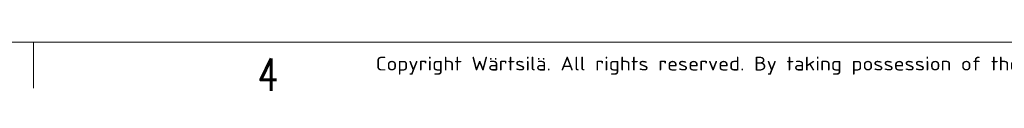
# Model space of a CAD drawing. Header units: inches. Extents: x 0 to 23760, y -13 to 16800.
# Tile 46 of 207: x 5819 to 10107, y -11 to 222. Entities that reach past the tile are written whole.
import ezdxf

# ---------------------------------------------------------------- set-up
doc = ezdxf.new("R2010")
doc.units = ezdxf.units.IN
doc.layers.add('210', color=7, linetype='Continuous', true_color=0xffffff)
doc.styles.add('iso-1', font='isocp.shx')
doc.styles.add('latin_extended', font='simplex.shx')

msp = doc.modelspace()

# ---------------------------------------------------------------- linework, layer by layer
at = {"layer": '210', "color": 7, "linetype": 'Continuous', "lineweight": 18}
for p, q in [((200, 200), (23560, 200)), ((5880, 0), (5880, 200))]:
    msp.add_line(p, q, dxfattribs=at)

# ---------------------------------------------------------------- texts
at = {"layer": '210', "color": 211, "linetype": 'Continuous', "lineweight": 13, "insert": (7369.968, 59.059), "char_height": 60, "attachment_point": 7, "line_spacing_factor": 0.963855, "style": 'iso-1'}
msp.add_mtext('\\W1.2083;Copyright Wärtsilä. All rights reserved. By taking possession of the drawing the recipient recognizes and honours these rights. Neither the whole nor any part of this drawing may be used in any way for construction, fabrication, marketing or any other', dxfattribs=at)
at = {"layer": '210', "color": 211, "linetype": 'Continuous', "lineweight": 18, "insert": (6855.328, -10.697), "char_height": 140, "attachment_point": 7, "line_spacing_factor": 0.963855, "style": 'latin_extended'}
msp.add_mtext('\\W0.7656;4', dxfattribs=at)

doc.saveas('drawing.dxf')
